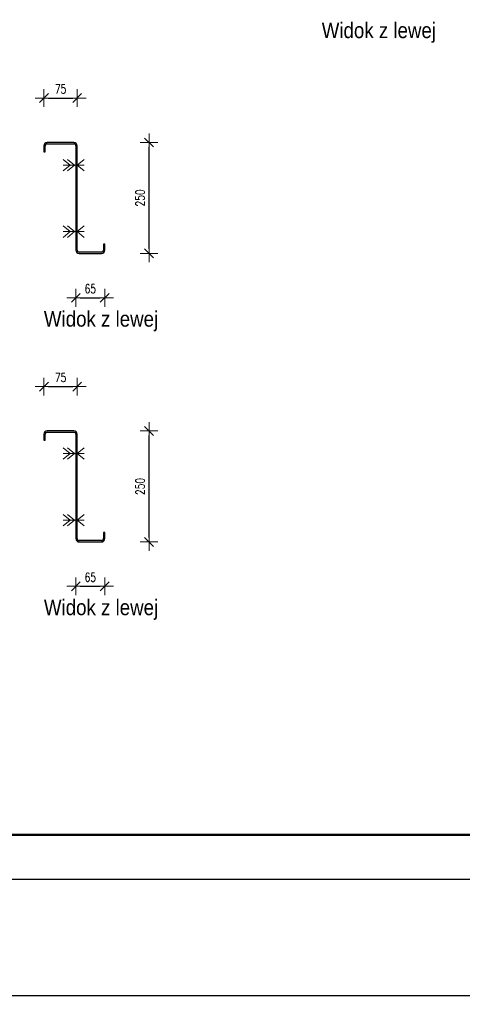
# Model space of a CAD drawing. Header units: millimetres. Extents: x -129 to 775, y 10833 to 11484.
# Tile 22 of 38: x 446 to 546, y 10833 to 11055. Entities that reach past the tile are written whole.
import ezdxf

# ---------------------------------------------------------------- set-up
doc = ezdxf.new("R2010")
doc.units = ezdxf.units.MM
doc.header["$LTSCALE"] = 10
doc.linetypes.add('HIDDEN', pattern=[0.375, 0.25, -0.125])
doc.layers.get('Defpoints').update_dxf_attribs({"color": 1})
doc.layers.add('_FORMATKA', color=8, linetype='Continuous', plot=False)
for name, color, linetype, lineweight in [('_RAMKA', 7, 'Continuous', 35), ('PS_Bolt', 4, 'Continuous', 13), ('PS_DIM', 4, 'Continuous', 13), ('PS_Hidden', 2, 'HIDDEN', 9), ('PS_Shape', 161, 'Continuous', 30), ('PS_SOLID', 7, 'Continuous', 30), ('PS_TEXT', 3, 'Continuous', 18)]:
    doc.layers.add(name, color=color, linetype=linetype, lineweight=lineweight)
doc.styles.add('gil', font='txt', dxfattribs={"width": 0.9})
doc.styles.add('simplex', font='simplex.shx', dxfattribs={"width": 0.75})
doc.dimstyles.new('1_10_PRZ', dxfattribs={"dimtxt": 2, "dimasz": 1, "dimexe": 2, "dimexo": 5, "dimgap": 1, "dimtad": 1, "dimdec": 0, "dimlfac": 10, "dimtxsty": 'simplex', "dimblk": 'dimznak', "dimcen": 2, "dimse1": 1, "dimse2": 1, "dimclrt": 3, "dimadec": 1, "dimazin": 0, "dimtfac": 1, "dimtdec": 0, "dimtix": 1, "dimtmove": 2, "dimatfit": 3, "dimldrblk": 'dim-grot', "dimfxl": 1, "dimarcsym": 0})
doc.dimstyles.new('1_10_PRZ_DS1-LS10', dxfattribs={"dimtxt": 2, "dimasz": 1, "dimexe": 2, "dimexo": 5, "dimgap": 1, "dimtad": 1, "dimdec": 0, "dimlfac": 10, "dimtxsty": 'simplex', "dimblk": 'dimznak', "dimcen": 2, "dimse1": 1, "dimse2": 1, "dimclrt": 3, "dimadec": 1, "dimazin": 0, "dimtfac": 1, "dimtdec": 0, "dimtix": 1, "dimtmove": 2, "dimatfit": 3, "dimldrblk": 'dim-grot', "dimfxl": 1, "dimarcsym": 0})

# ---------------------------------------------------------------- blocks, each defined once
blk = doc.blocks.new('dimznak')
at = {"color": 0}
for points in [[(-2, 0), (2, 0)], [(0, 2), (0, -2)]]:
    blk.add_lwpolyline(points, dxfattribs=at)
at = {"color": 2}
blk.add_lwpolyline([(1, 1), (-1, -1)], dxfattribs=at)
blk = doc.blocks.new('*D289')
at = {"layer": 'Defpoints', "color": 0, "transparency": 16777216}
for p in [(458.72, 11003.46), (465.22, 11003.28), (465.22, 10991.85)]:
    blk.add_point(p, dxfattribs=at)
at = {"layer": 'PS_DIM', "color": 0, "lineweight": -2, "transparency": 16777216}
blk.add_line((459.72, 10991.85), (464.22, 10991.85), dxfattribs=at)
at = {"layer": 'PS_DIM', "color": 0, "lineweight": -2, "transparency": 16777216, "rotation": 180}
blk.add_blockref('dimznak', (458.72, 10991.85), dxfattribs=at)
at = {"layer": 'PS_DIM', "color": 0, "lineweight": -2, "transparency": 16777216}
blk.add_blockref('dimznak', (465.22, 10991.85), dxfattribs=at)
at = {"layer": 'PS_DIM', "color": 3, "transparency": 16777216, "insert": (461.97, 10993.89), "char_height": 2, "attachment_point": 5, "style": 'simplex'}
blk.add_mtext('65', dxfattribs=at)
blk = doc.blocks.new('dim-grot')
blk.add_hatch(color=256).paths.add_polyline_path([(0, 0), (-2, 0.5), (-2, -0.5)])
blk.add_lwpolyline([(0, 0), (-2, 0.5), (-2, -0.5), (0, 0)])
blk = doc.blocks.new('*D290')
at = {"layer": 'Defpoints', "color": 0, "transparency": 16777216}
for p in [(459.02, 11036.85), (451.52, 11025.43), (459.02, 11025.66)]:
    blk.add_point(p, dxfattribs=at)
at = {"layer": 'PS_DIM', "color": 0, "lineweight": -2, "transparency": 16777216}
blk.add_line((452.52, 11036.85), (458.02, 11036.85), dxfattribs=at)
at = {"layer": 'PS_DIM', "color": 0, "lineweight": -2, "transparency": 16777216, "rotation": 180}
blk.add_blockref('dimznak', (451.52, 11036.85), dxfattribs=at)
at = {"layer": 'PS_DIM', "color": 0, "lineweight": -2, "transparency": 16777216}
blk.add_blockref('dimznak', (459.02, 11036.85), dxfattribs=at)
at = {"layer": 'PS_DIM', "color": 3, "transparency": 16777216, "insert": (455.27, 11038.89), "char_height": 2, "attachment_point": 5, "style": 'simplex'}
blk.add_mtext('75', dxfattribs=at)
blk = doc.blocks.new('*D291')
at = {"layer": 'Defpoints', "color": 0, "transparency": 16777216}
for p in [(465.22, 11026.85), (475.22, 11026.85), (465.22, 11001.85)]:
    blk.add_point(p, dxfattribs=at)
at = {"layer": 'PS_DIM', "color": 0, "lineweight": -2, "transparency": 16777216}
blk.add_line((475.22, 11002.85), (475.22, 11025.85), dxfattribs=at)
for p, rotation in [((475.22, 11026.85), 90), ((475.22, 11001.85), 270)]:
    blk.add_blockref('dimznak', p, dxfattribs=dict(at, rotation=rotation))
at = {"layer": 'PS_DIM', "color": 3, "transparency": 16777216, "insert": (473.18, 11014.35), "char_height": 2, "attachment_point": 5, "rotation": 90, "style": 'simplex'}
blk.add_mtext('250', dxfattribs=at)
blk = doc.blocks.new('*D304')
at = {"layer": 'Defpoints', "color": 0, "transparency": 16777216}
for p in [(458.72, 10938.46), (465.22, 10938.02), (465.22, 10926.85)]:
    blk.add_point(p, dxfattribs=at)
at = {"layer": 'PS_DIM', "color": 0, "lineweight": -2, "transparency": 16777216}
blk.add_line((459.72, 10926.85), (464.22, 10926.85), dxfattribs=at)
at = {"layer": 'PS_DIM', "color": 0, "lineweight": -2, "transparency": 16777216, "rotation": 180}
blk.add_blockref('dimznak', (458.72, 10926.85), dxfattribs=at)
at = {"layer": 'PS_DIM', "color": 0, "lineweight": -2, "transparency": 16777216}
blk.add_blockref('dimznak', (465.22, 10926.85), dxfattribs=at)
at = {"layer": 'PS_DIM', "color": 3, "transparency": 16777216, "insert": (461.97, 10928.89), "char_height": 2, "attachment_point": 5, "style": 'simplex'}
blk.add_mtext('65', dxfattribs=at)
blk = doc.blocks.new('*D305')
at = {"layer": 'Defpoints', "color": 0, "transparency": 16777216}
for p in [(459.02, 10971.85), (451.52, 10960.76), (459.02, 10960.76)]:
    blk.add_point(p, dxfattribs=at)
at = {"layer": 'PS_DIM', "color": 0, "lineweight": -2, "transparency": 16777216}
blk.add_line((452.52, 10971.85), (458.02, 10971.85), dxfattribs=at)
at = {"layer": 'PS_DIM', "color": 0, "lineweight": -2, "transparency": 16777216, "rotation": 180}
blk.add_blockref('dimznak', (451.52, 10971.85), dxfattribs=at)
at = {"layer": 'PS_DIM', "color": 0, "lineweight": -2, "transparency": 16777216}
blk.add_blockref('dimznak', (459.02, 10971.85), dxfattribs=at)
at = {"layer": 'PS_DIM', "color": 3, "transparency": 16777216, "insert": (455.27, 10973.89), "char_height": 2, "attachment_point": 5, "style": 'simplex'}
blk.add_mtext('75', dxfattribs=at)
blk = doc.blocks.new('*D306')
at = {"layer": 'Defpoints', "color": 0, "transparency": 16777216}
for p in [(465.22, 10961.85), (475.22, 10961.85), (465.22, 10936.85)]:
    blk.add_point(p, dxfattribs=at)
at = {"layer": 'PS_DIM', "color": 0, "lineweight": -2, "transparency": 16777216}
blk.add_line((475.22, 10937.85), (475.22, 10960.85), dxfattribs=at)
for p, rotation in [((475.22, 10961.85), 90), ((475.22, 10936.85), 270)]:
    blk.add_blockref('dimznak', p, dxfattribs=dict(at, rotation=rotation))
at = {"layer": 'PS_DIM', "color": 3, "transparency": 16777216, "insert": (473.18, 10949.35), "char_height": 2, "attachment_point": 5, "rotation": 90, "style": 'simplex'}
blk.add_mtext('250', dxfattribs=at)
blk = doc.blocks.new('*D307')
at = {"layer": 'Defpoints', "color": 0, "transparency": 16777216}
for p in [(-127.13, 10860.89), (772.87, 10860.89), (772.87, 10834.69)]:
    blk.add_point(p, dxfattribs=at)
at = {"layer": 'PS_DIM', "color": 0, "lineweight": -2, "transparency": 16777216}
blk.add_line((-126.13, 10834.69), (771.87, 10834.69), dxfattribs=at)
at = {"layer": 'PS_DIM', "color": 0, "lineweight": -2, "transparency": 16777216, "rotation": 180}
blk.add_blockref('dimznak', (-127.13, 10834.69), dxfattribs=at)
at = {"layer": 'PS_DIM', "color": 0, "lineweight": -2, "transparency": 16777216}
blk.add_blockref('dimznak', (772.87, 10834.69), dxfattribs=at)
at = {"layer": 'PS_DIM', "color": 3, "transparency": 16777216, "insert": (322.87, 10836.69), "char_height": 2, "attachment_point": 5, "style": 'simplex'}
blk.add_mtext('9000', dxfattribs=at)
blk = doc.blocks.new('*X587')
at = {"color": 3, "style": 'gil', "width": 0.9}
blk.add_text('Widok z lewej', height=3.5, dxfattribs=at).set_placement((514.12, 11050.35))
blk = doc.blocks.new('*X598')
at = {"color": 3, "linetype": 'Continuous'}
for p, q in [((456.85, 11023.03), (458.45, 11021.75)), ((460.62, 11023.03), (459.02, 11021.75)), ((458.45, 11021.75), (456.85, 11020.47)), ((460.62, 11021.75), (456.85, 11021.75)), ((459.02, 11021.75), (460.62, 11020.47))]:
    blk.add_line(p, q, dxfattribs=at)
blk = doc.blocks.new('*X599')
at = {"color": 3, "linetype": 'Continuous'}
for p, q in [((456.85, 11008.03), (458.45, 11006.75)), ((458.45, 11006.75), (456.85, 11005.47)), ((460.62, 11006.75), (456.85, 11006.75)), ((460.62, 11008.03), (459.02, 11006.75)), ((459.02, 11006.75), (460.62, 11005.47))]:
    blk.add_line(p, q, dxfattribs=at)
blk = doc.blocks.new('*X600')
at = {"color": 3, "linetype": 'Continuous'}
for p, q in [((455.85, 11008.03), (457.45, 11006.75)), ((457.45, 11006.75), (455.85, 11005.47)), ((460.62, 11006.75), (455.85, 11006.75)), ((460.62, 11008.03), (459.02, 11006.75)), ((459.02, 11006.75), (460.62, 11005.47))]:
    blk.add_line(p, q, dxfattribs=at)
blk = doc.blocks.new('*X601')
at = {"color": 3, "linetype": 'Continuous'}
for p, q in [((456.85, 11023.03), (458.45, 11021.75)), ((460.62, 11023.03), (459.02, 11021.75)), ((458.45, 11021.75), (456.85, 11020.47)), ((460.62, 11021.75), (456.85, 11021.75)), ((459.02, 11021.75), (460.62, 11020.47))]:
    blk.add_line(p, q, dxfattribs=at)
blk = doc.blocks.new('*X602')
at = {"color": 3, "linetype": 'Continuous'}
for p, q in [((455.85, 11023.03), (457.45, 11021.75)), ((460.62, 11023.03), (459.02, 11021.75)), ((457.45, 11021.75), (455.85, 11020.47)), ((460.62, 11021.75), (455.85, 11021.75)), ((459.02, 11021.75), (460.62, 11020.47))]:
    blk.add_line(p, q, dxfattribs=at)
blk = doc.blocks.new('*X603')
at = {"color": 3, "linetype": 'Continuous'}
for p, q in [((455.85, 11023.03), (457.45, 11021.75)), ((460.62, 11023.03), (459.02, 11021.75)), ((457.45, 11021.75), (455.85, 11020.47)), ((460.62, 11021.75), (455.85, 11021.75)), ((459.02, 11021.75), (460.62, 11020.47))]:
    blk.add_line(p, q, dxfattribs=at)
blk = doc.blocks.new('*X604')
at = {"color": 3, "linetype": 'Continuous'}
for p, q in [((456.85, 11008.03), (458.45, 11006.75)), ((458.45, 11006.75), (456.85, 11005.47)), ((460.62, 11006.75), (456.85, 11006.75)), ((460.62, 11008.03), (459.02, 11006.75)), ((459.02, 11006.75), (460.62, 11005.47))]:
    blk.add_line(p, q, dxfattribs=at)
blk = doc.blocks.new('*X605')
at = {"color": 3, "linetype": 'Continuous'}
for p, q in [((455.85, 11008.03), (457.45, 11006.75)), ((457.45, 11006.75), (455.85, 11005.47)), ((460.62, 11006.75), (455.85, 11006.75)), ((460.62, 11008.03), (459.02, 11006.75)), ((459.02, 11006.75), (460.62, 11005.47))]:
    blk.add_line(p, q, dxfattribs=at)
blk = doc.blocks.new('*X606')
at = {"layer": 'PS_Hidden', "color": 2, "linetype": 'HIDDEN'}
for p, q in [((459.02, 11022.65), (458.72, 11022.65)), ((458.72, 11020.85), (459.02, 11020.85)), ((459.02, 11007.65), (458.72, 11007.65)), ((458.72, 11005.85), (459.02, 11005.85))]:
    blk.add_line(p, q, dxfattribs=at)
at = {"layer": 'PS_SOLID', "color": 7, "linetype": 'Continuous'}
for p, q in [((458.27, 11026.85), (452.27, 11026.85)), ((452.27, 11026.55), (458.27, 11026.55)), ((451.52, 11026.1), (451.52, 11024.75)), ((451.52, 11024.75), (451.82, 11024.75)), ((451.82, 11024.75), (451.82, 11026.1)), ((458.72, 11026.1), (458.72, 11002.6)), ((459.02, 11021.75), (459.02, 11026.1)), ((459.02, 11006.75), (459.02, 11021.75)), ((459.02, 11002.6), (459.02, 11006.75)), ((464.47, 11002.15), (459.47, 11002.15)), ((465.22, 11003.95), (464.92, 11003.95)), ((464.92, 11003.95), (464.92, 11002.6)), ((465.22, 11002.6), (465.22, 11003.95)), ((459.47, 11001.85), (464.47, 11001.85))]:
    blk.add_line(p, q, dxfattribs=at)
at = {"layer": 'PS_SOLID'}
for centre, radius, start, end in [((452.27, 11026.1), 0.75, 90, 180), ((452.27, 11026.1), 0.45, 90, 180), ((458.27, 11026.1), 0.75, 360, 90), ((458.27, 11026.1), 0.45, 360, 90), ((459.47, 11002.6), 0.75, 180, 270), ((459.47, 11002.6), 0.45, 180, 270), ((464.47, 11002.6), 0.45, 270, 0), ((464.47, 11002.6), 0.75, 270, 0)]:
    blk.add_arc(centre, radius, start, end, dxfattribs=at)
blk = doc.blocks.new('*X607')
at = {"color": 3, "style": 'gil', "width": 0.9}
blk.add_text('Widok z lewej', height=3.5, dxfattribs=at).set_placement((451.52, 10985.35))
blk = doc.blocks.new('*X618')
at = {"color": 3, "linetype": 'Continuous'}
for p, q in [((456.85, 10943.03), (458.45, 10941.75)), ((460.62, 10943.03), (459.02, 10941.75)), ((458.45, 10941.75), (456.85, 10940.47)), ((460.62, 10941.75), (456.85, 10941.75)), ((459.02, 10941.75), (460.62, 10940.47))]:
    blk.add_line(p, q, dxfattribs=at)
blk = doc.blocks.new('*X619')
at = {"color": 3, "linetype": 'Continuous'}
for p, q in [((455.85, 10943.03), (457.45, 10941.75)), ((460.62, 10943.03), (459.02, 10941.75)), ((457.45, 10941.75), (455.85, 10940.47)), ((460.62, 10941.75), (455.85, 10941.75)), ((459.02, 10941.75), (460.62, 10940.47))]:
    blk.add_line(p, q, dxfattribs=at)
blk = doc.blocks.new('*X620')
at = {"layer": 'PS_Hidden', "color": 2, "linetype": 'HIDDEN'}
for p, q in [((459.02, 10957.65), (458.72, 10957.65)), ((458.72, 10955.85), (459.02, 10955.85)), ((459.02, 10942.65), (458.72, 10942.65)), ((458.72, 10940.85), (459.02, 10940.85))]:
    blk.add_line(p, q, dxfattribs=at)
at = {"layer": 'PS_SOLID', "color": 7, "linetype": 'Continuous'}
for p, q in [((451.52, 10961.1), (451.52, 10959.75)), ((451.82, 10959.75), (451.82, 10961.1)), ((458.27, 10961.85), (452.27, 10961.85)), ((452.27, 10961.55), (458.27, 10961.55)), ((458.72, 10961.1), (458.72, 10937.6)), ((459.02, 10956.75), (459.02, 10961.1)), ((451.52, 10959.75), (451.82, 10959.75)), ((459.02, 10941.75), (459.02, 10956.75)), ((459.02, 10937.6), (459.02, 10941.75)), ((465.22, 10938.95), (464.92, 10938.95)), ((464.92, 10938.95), (464.92, 10937.6)), ((465.22, 10937.6), (465.22, 10938.95)), ((464.47, 10937.15), (459.47, 10937.15)), ((459.47, 10936.85), (464.47, 10936.85))]:
    blk.add_line(p, q, dxfattribs=at)
at = {"layer": 'PS_SOLID'}
for centre, radius, start, end in [((452.27, 10961.1), 0.75, 90, 180), ((452.27, 10961.1), 0.45, 90, 180), ((458.27, 10961.1), 0.75, 360, 90), ((458.27, 10961.1), 0.45, 360, 90), ((459.47, 10937.6), 0.75, 180, 270), ((459.47, 10937.6), 0.45, 180, 270), ((464.47, 10937.6), 0.45, 270, 0), ((464.47, 10937.6), 0.75, 270, 0)]:
    blk.add_arc(centre, radius, start, end, dxfattribs=at)
blk = doc.blocks.new('*X621')
at = {"color": 3, "linetype": 'Continuous'}
for p, q in [((455.85, 10943.03), (457.45, 10941.75)), ((460.62, 10943.03), (459.02, 10941.75)), ((457.45, 10941.75), (455.85, 10940.47)), ((460.62, 10941.75), (455.85, 10941.75)), ((459.02, 10941.75), (460.62, 10940.47))]:
    blk.add_line(p, q, dxfattribs=at)
blk = doc.blocks.new('*X622')
at = {"color": 3, "linetype": 'Continuous'}
for p, q in [((456.85, 10958.03), (458.45, 10956.75)), ((460.62, 10958.03), (459.02, 10956.75)), ((458.45, 10956.75), (456.85, 10955.47)), ((460.62, 10956.75), (456.85, 10956.75)), ((459.02, 10956.75), (460.62, 10955.47))]:
    blk.add_line(p, q, dxfattribs=at)
blk = doc.blocks.new('*X623')
at = {"color": 3, "linetype": 'Continuous'}
for p, q in [((456.85, 10943.03), (458.45, 10941.75)), ((460.62, 10943.03), (459.02, 10941.75)), ((458.45, 10941.75), (456.85, 10940.47)), ((460.62, 10941.75), (456.85, 10941.75)), ((459.02, 10941.75), (460.62, 10940.47))]:
    blk.add_line(p, q, dxfattribs=at)
blk = doc.blocks.new('*X624')
at = {"color": 3, "linetype": 'Continuous'}
for p, q in [((455.85, 10958.03), (457.45, 10956.75)), ((460.62, 10958.03), (459.02, 10956.75)), ((457.45, 10956.75), (455.85, 10955.47)), ((460.62, 10956.75), (455.85, 10956.75)), ((459.02, 10956.75), (460.62, 10955.47))]:
    blk.add_line(p, q, dxfattribs=at)
blk = doc.blocks.new('*X625')
at = {"color": 3, "linetype": 'Continuous'}
for p, q in [((456.85, 10958.03), (458.45, 10956.75)), ((460.62, 10958.03), (459.02, 10956.75)), ((458.45, 10956.75), (456.85, 10955.47)), ((460.62, 10956.75), (456.85, 10956.75)), ((459.02, 10956.75), (460.62, 10955.47))]:
    blk.add_line(p, q, dxfattribs=at)
blk = doc.blocks.new('*X626')
at = {"color": 3, "linetype": 'Continuous'}
for p, q in [((455.85, 10958.03), (457.45, 10956.75)), ((460.62, 10958.03), (459.02, 10956.75)), ((457.45, 10956.75), (455.85, 10955.47)), ((460.62, 10956.75), (455.85, 10956.75)), ((459.02, 10956.75), (460.62, 10955.47))]:
    blk.add_line(p, q, dxfattribs=at)
blk = doc.blocks.new('*X627')
at = {"color": 3, "style": 'gil', "width": 0.9}
blk.add_text('Widok z lewej', height=3.5, dxfattribs=at).set_placement((451.52, 10920.35))

msp = doc.modelspace()

# ---------------------------------------------------------------- linework, layer by layer
at = {"layer": '_FORMATKA', "lineweight": -3}
msp.add_lwpolyline([(-127.13, 10860.89), (772.87, 10860.89), (772.87, 11454.89), (-127.13, 11454.89)], close=True, dxfattribs=at)
at = {"layer": '_RAMKA', "lineweight": -3, "const_width": 0.5}
msp.add_lwpolyline([(-97.13, 10870.89), (762.87, 10870.89), (762.87, 11444.89), (-97.13, 11444.89)], close=True, dxfattribs=at)

# ---------------------------------------------------------------- block references
at = {"layer": 'PS_Bolt', "color": 3}
for name in ['*X602', '*X603', '*X598', '*X601', '*X600', '*X605', '*X599', '*X604', '*X624', '*X626', '*X622', '*X625', '*X619', '*X621', '*X618', '*X623']:
    msp.add_blockref(name, (0, 0), dxfattribs=at)
at = {"layer": 'PS_Shape', "color": 2}
for name in ['*X606', '*X620']:
    msp.add_blockref(name, (0, 0), dxfattribs=at)
at = {"layer": 'PS_TEXT'}
for name in ['*X587', '*X607', '*X627']:
    msp.add_blockref(name, (0, 0), dxfattribs=at)

# ---------------------------------------------------------------- dimensions: what is measured, and where the dimension line sits
at = {"layer": 'PS_DIM'}
for base, p1, p2, picture, middle in [((459.02, 11036.85), (451.52, 11025.43), (459.02, 11025.66), '*D290', (455.27, 11038.89)), ((465.22, 10991.85), (458.72, 11003.46), (465.22, 11003.28), '*D289', (461.97, 10993.89)), ((459.02, 10971.85), (451.52, 10960.76), (459.02, 10960.76), '*D305', (455.27, 10973.89)), ((465.22, 10926.85), (458.72, 10938.46), (465.22, 10938.02), '*D304', (461.97, 10928.89))]:
    dim = msp.add_linear_dim(base=base, p1=p1, p2=p2, dimstyle='1_10_PRZ_DS1-LS10', dxfattribs=at)
    dim.commit()
    dim.dimension.update_dxf_attribs({"geometry": picture, "text_midpoint": middle, "dimtype": 128})
for base, p1, p2, picture, middle in [((475.22, 11026.85), (465.22, 11001.85), (465.22, 11026.85), '*D291', (473.18, 11014.35)), ((475.22, 10961.85), (465.22, 10936.85), (465.22, 10961.85), '*D306', (473.18, 10949.35))]:
    dim = msp.add_linear_dim(base=base, p1=p1, p2=p2, angle=90, dimstyle='1_10_PRZ_DS1-LS10', dxfattribs=at)
    dim.commit()
    dim.dimension.update_dxf_attribs({"geometry": picture, "text_midpoint": middle, "dimtype": 128})
dim = msp.add_linear_dim(base=(772.87, 10834.69), p1=(-127.13, 10860.89), p2=(772.87, 10860.89), dimstyle='1_10_PRZ', dxfattribs=at)
dim.commit()
dim.dimension.update_dxf_attribs({"geometry": '*D307', "text_midpoint": (322.87, 10836.69)})

doc.saveas('drawing.dxf')
